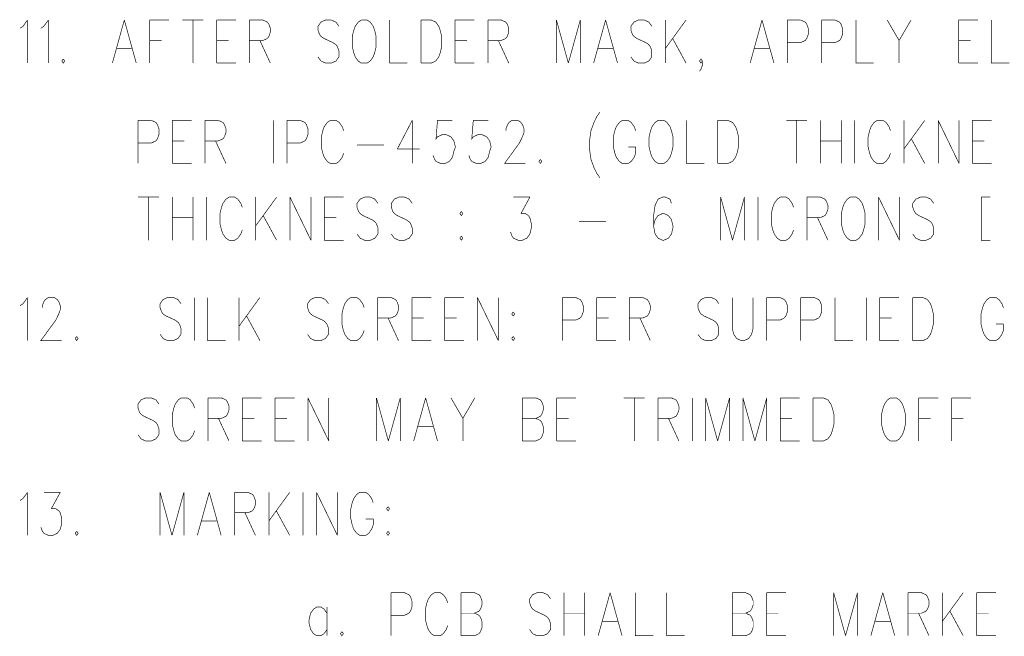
# Model space of a CAD drawing. Extents: x 0 to 34, y 0 to 22.
# Tile 14 of 30: x 18.8 to 20.3, y 8.4 to 9.3. Entities that reach past the tile are written whole.
import ezdxf

# ---------------------------------------------------------------- set-up
doc = ezdxf.new("R2010")
doc.units = 0
doc.header["$MEASUREMENT"] = 0
doc.layers.add('DD_PHO', color=7, linetype='CONTINUOUS')

msp = doc.modelspace()

# ---------------------------------------------------------------- linework, layer by layer
at = {"layer": 'DD_PHO', "const_width": 0.001}
for points in [[(18.8474, 9.3051), (18.852, 9.3082), (18.8588, 9.3176)], [(18.8588, 9.3176), (18.8588, 9.252)], [(18.8792, 9.3051), (18.8838, 9.3082), (18.8906, 9.3176)], [(18.8906, 9.3176), (18.8906, 9.252)], [(19.0065, 9.3176), (18.9883, 9.252)], [(19.0065, 9.3176), (19.0247, 9.252)], [(19.0451, 9.3176), (19.0451, 9.252)], [(19.0451, 9.3176), (19.0747, 9.3176)], [(19.0951, 9.3176), (19.127, 9.3176)], [(19.1111, 9.3176), (19.1111, 9.252)], [(19.1474, 9.3176), (19.1474, 9.252)], [(19.1474, 9.3176), (19.177, 9.3176)], [(19.1974, 9.3176), (19.1974, 9.252)], [(19.1974, 9.3176), (19.2179, 9.3176)], [(19.2179, 9.3176), (19.2247, 9.3145), (19.227, 9.3114)], [(19.227, 9.3114), (19.2292, 9.3051)], [(19.3133, 9.3176), (19.3065, 9.3145), (19.302, 9.3082), (19.302, 9.302), (19.3042, 9.2957), (19.3065, 9.2926)], [(19.3224, 9.3176), (19.3133, 9.3176)], [(19.3338, 9.3082), (19.3292, 9.3145), (19.3224, 9.3176)], [(19.3679, 9.3176), (19.3633, 9.3145), (19.3588, 9.3082), (19.3565, 9.302), (19.3542, 9.2926)], [(19.377, 9.3176), (19.3679, 9.3176)], [(19.3906, 9.2926), (19.3883, 9.302), (19.3861, 9.3082), (19.3815, 9.3145), (19.377, 9.3176)], [(19.4111, 9.3176), (19.4111, 9.252), (19.4383, 9.252)], [(19.4588, 9.3176), (19.4588, 9.252)], [(19.4588, 9.3176), (19.4747, 9.3176)], [(19.4747, 9.3176), (19.4815, 9.3145), (19.4861, 9.3082), (19.4883, 9.302), (19.4906, 9.2926)], [(19.5111, 9.3176), (19.5111, 9.252)], [(19.5111, 9.3176), (19.5406, 9.3176)], [(19.5611, 9.3176), (19.5611, 9.252)], [(19.5611, 9.3176), (19.5815, 9.3176)], [(19.5815, 9.3176), (19.5883, 9.3145), (19.5906, 9.3114)], [(19.5906, 9.3114), (19.5929, 9.3051)], [(19.6656, 9.3176), (19.6656, 9.252)], [(19.6656, 9.3176), (19.6838, 9.252)], [(19.702, 9.3176), (19.6838, 9.252)], [(19.702, 9.3176), (19.702, 9.252)], [(19.7406, 9.3176), (19.7224, 9.252)], [(19.7406, 9.3176), (19.7588, 9.252)], [(19.7906, 9.3176), (19.7838, 9.3145), (19.7792, 9.3082), (19.7792, 9.302), (19.7815, 9.2957), (19.7838, 9.2926)], [(19.7997, 9.3176), (19.7906, 9.3176)], [(19.8111, 9.3082), (19.8065, 9.3145), (19.7997, 9.3176)], [(19.8315, 9.3176), (19.8315, 9.252)], [(19.8633, 9.3176), (19.8315, 9.2739)], [(19.9792, 9.3176), (19.9611, 9.252)], [(19.9792, 9.3176), (19.9974, 9.252)], [(20.0179, 9.3176), (20.0179, 9.252)], [(20.0179, 9.3176), (20.0383, 9.3176)], [(20.0383, 9.3176), (20.0451, 9.3145), (20.0474, 9.3114)], [(20.0474, 9.3114), (20.0497, 9.3051)], [(20.0701, 9.3176), (20.0701, 9.252)], [(20.0701, 9.3176), (20.0906, 9.3176)], [(20.0906, 9.3176), (20.0974, 9.3145), (20.0997, 9.3114)], [(20.0997, 9.3114), (20.102, 9.3051)], [(20.1224, 9.3176), (20.1224, 9.252), (20.1497, 9.252)], [(20.1701, 9.3176), (20.1883, 9.2864)], [(20.2065, 9.3176), (20.1883, 9.2864)], [(20.2792, 9.3176), (20.2792, 9.252)], [(20.2792, 9.3176), (20.3088, 9.3176)], [(20.3292, 9.3176), (20.3292, 9.252), (20.3565, 9.252)], [(19.2292, 9.2989), (19.227, 9.2926)], [(19.2292, 9.3051), (19.2292, 9.2989)], [(19.5929, 9.2989), (19.5906, 9.2926)], [(19.5929, 9.3051), (19.5929, 9.2989)], [(20.0497, 9.3051), (20.0497, 9.2957), (20.0474, 9.2895), (20.0451, 9.2864)], [(20.102, 9.3051), (20.102, 9.2957), (20.0997, 9.2895), (20.0974, 9.2864)], [(19.0451, 9.2864), (19.0633, 9.2864)], [(19.1474, 9.2864), (19.1656, 9.2864)], [(19.2179, 9.2864), (19.1974, 9.2864)], [(19.2133, 9.2864), (19.2292, 9.252)], [(19.227, 9.2926), (19.2247, 9.2895), (19.2179, 9.2864)], [(19.3065, 9.2926), (19.3111, 9.2895), (19.3247, 9.2832), (19.3292, 9.2801)], [(19.3542, 9.2926), (19.3542, 9.277), (19.3565, 9.2676)], [(19.3883, 9.2676), (19.3906, 9.277), (19.3906, 9.2926)], [(19.4906, 9.2926), (19.4906, 9.277), (19.4883, 9.2676)], [(19.5111, 9.2864), (19.5292, 9.2864)], [(19.5815, 9.2864), (19.5611, 9.2864)], [(19.577, 9.2864), (19.5929, 9.252)], [(19.5906, 9.2926), (19.5883, 9.2895), (19.5815, 9.2864)], [(19.7838, 9.2926), (19.7883, 9.2895), (19.802, 9.2832), (19.8065, 9.2801)], [(19.8429, 9.2895), (19.8633, 9.252)], [(20.0451, 9.2864), (20.0383, 9.2832), (20.0179, 9.2832)], [(20.0974, 9.2864), (20.0906, 9.2832), (20.0701, 9.2832)], [(20.1883, 9.2864), (20.1883, 9.252)], [(20.2792, 9.2864), (20.2974, 9.2864)], [(18.9951, 9.2739), (19.0179, 9.2739)], [(19.3292, 9.2801), (19.3315, 9.277), (19.3338, 9.2707), (19.3338, 9.2614)], [(19.3565, 9.2676), (19.3588, 9.2614)], [(19.3861, 9.2614), (19.3883, 9.2676)], [(19.4883, 9.2676), (19.4861, 9.2614)], [(19.7292, 9.2739), (19.752, 9.2739)], [(19.8065, 9.2801), (19.8088, 9.277), (19.8111, 9.2707), (19.8111, 9.2614)], [(19.9679, 9.2739), (19.9906, 9.2739)], [(18.9133, 9.2582), (18.9111, 9.2551)], [(18.9111, 9.2551), (18.9133, 9.252), (18.9156, 9.2551)], [(18.9156, 9.2551), (18.9133, 9.2582)], [(19.1474, 9.252), (19.177, 9.252)], [(19.3065, 9.2551), (19.302, 9.2614)], [(19.3292, 9.2551), (19.3224, 9.252), (19.3133, 9.252), (19.3065, 9.2551)], [(19.3338, 9.2614), (19.3292, 9.2551)], [(19.3588, 9.2614), (19.3633, 9.2551)], [(19.3633, 9.2551), (19.3679, 9.252), (19.377, 9.252), (19.3815, 9.2551)], [(19.3815, 9.2551), (19.3861, 9.2614)], [(19.4815, 9.2551), (19.4747, 9.252), (19.4588, 9.252)], [(19.4861, 9.2614), (19.4815, 9.2551)], [(19.5111, 9.252), (19.5406, 9.252)], [(19.7838, 9.2551), (19.7792, 9.2614)], [(19.8065, 9.2551), (19.7997, 9.252), (19.7906, 9.252), (19.7838, 9.2551)], [(19.8111, 9.2614), (19.8065, 9.2551)], [(19.8838, 9.2551), (19.8861, 9.2582), (19.8883, 9.2551)], [(19.8883, 9.2551), (19.8861, 9.252), (19.8838, 9.2551)], [(19.8883, 9.2551), (19.8883, 9.2489)], [(20.2792, 9.252), (20.3088, 9.252)], [(19.8861, 9.2426), (19.8838, 9.2395)], [(19.8883, 9.2489), (19.8861, 9.2426)], [(19.732, 9.1771), (19.7274, 9.1709)], [(19.0274, 9.1646), (19.0274, 9.099)], [(19.0274, 9.1646), (19.0479, 9.1646)], [(19.0479, 9.1646), (19.0547, 9.1615), (19.057, 9.1584)], [(19.0797, 9.1646), (19.0797, 9.099)], [(19.0797, 9.1646), (19.1092, 9.1646)], [(19.1297, 9.1646), (19.1297, 9.099)], [(19.1297, 9.1646), (19.1501, 9.1646)], [(19.1501, 9.1646), (19.157, 9.1615), (19.1592, 9.1584)], [(19.2342, 9.1646), (19.2342, 9.099)], [(19.2547, 9.1646), (19.2547, 9.099)], [(19.2547, 9.1646), (19.2751, 9.1646)], [(19.2751, 9.1646), (19.282, 9.1615), (19.2842, 9.1584)], [(19.3206, 9.1646), (19.3161, 9.1615), (19.3115, 9.1552), (19.3092, 9.149), (19.307, 9.1396)], [(19.3297, 9.1646), (19.3206, 9.1646)], [(19.3411, 9.149), (19.3388, 9.1552), (19.3342, 9.1615), (19.3297, 9.1646)], [(19.4456, 9.1646), (19.4229, 9.1209)], [(19.4456, 9.1646), (19.4456, 9.099)], [(19.4842, 9.1646), (19.482, 9.1365), (19.4842, 9.1396)], [(19.507, 9.1646), (19.4842, 9.1646)], [(19.5388, 9.1646), (19.5365, 9.1365), (19.5388, 9.1396)], [(19.5615, 9.1646), (19.5388, 9.1646)], [(19.5911, 9.1584), (19.5933, 9.1615), (19.5979, 9.1646)], [(19.5979, 9.1646), (19.607, 9.1646)], [(19.607, 9.1646), (19.6115, 9.1615), (19.6138, 9.1584)], [(19.7274, 9.1709), (19.7229, 9.1615), (19.7183, 9.149), (19.7161, 9.1334)], [(19.7661, 9.1646), (19.7615, 9.1615), (19.757, 9.1552), (19.7547, 9.149), (19.7524, 9.1396)], [(19.7751, 9.1646), (19.7661, 9.1646)], [(19.7865, 9.149), (19.7842, 9.1552), (19.7797, 9.1615), (19.7751, 9.1646)], [(19.8206, 9.1646), (19.8161, 9.1615), (19.8115, 9.1552), (19.8092, 9.149), (19.807, 9.1396)], [(19.8297, 9.1646), (19.8206, 9.1646)], [(19.8433, 9.1396), (19.8411, 9.149), (19.8388, 9.1552), (19.8342, 9.1615), (19.8297, 9.1646)], [(19.8638, 9.1646), (19.8638, 9.099), (19.8911, 9.099)], [(19.9115, 9.1646), (19.9115, 9.099)], [(19.9115, 9.1646), (19.9274, 9.1646)], [(19.9274, 9.1646), (19.9342, 9.1615), (19.9388, 9.1552), (19.9411, 9.149), (19.9433, 9.1396)], [(20.0161, 9.1646), (20.0479, 9.1646)], [(20.032, 9.1646), (20.032, 9.099)], [(20.0683, 9.1646), (20.0683, 9.099)], [(20.1001, 9.1646), (20.1001, 9.099)], [(20.1206, 9.1646), (20.1206, 9.099)], [(20.1547, 9.1646), (20.1501, 9.1615), (20.1456, 9.1552), (20.1433, 9.149), (20.1411, 9.1396)], [(20.1638, 9.1646), (20.1547, 9.1646)], [(20.1751, 9.149), (20.1729, 9.1552), (20.1683, 9.1615), (20.1638, 9.1646)], [(20.1956, 9.1646), (20.1956, 9.099)], [(20.2274, 9.1646), (20.1956, 9.1209)], [(20.2479, 9.1646), (20.2479, 9.099)], [(20.2479, 9.1646), (20.2797, 9.099)], [(20.2797, 9.1646), (20.2797, 9.099)], [(20.3001, 9.1646), (20.3001, 9.099)], [(20.3001, 9.1646), (20.3297, 9.1646)], [(19.0592, 9.1521), (19.0592, 9.1427), (19.057, 9.1365), (19.0547, 9.1334)], [(19.057, 9.1584), (19.0592, 9.1521)], [(19.1592, 9.1584), (19.1615, 9.1521)], [(19.1615, 9.1459), (19.1592, 9.1396)], [(19.1615, 9.1521), (19.1615, 9.1459)], [(19.2865, 9.1521), (19.2865, 9.1427), (19.2842, 9.1365), (19.282, 9.1334)], [(19.2842, 9.1584), (19.2865, 9.1521)], [(19.5888, 9.1521), (19.5911, 9.1584)], [(19.5888, 9.149), (19.5888, 9.1521)], [(19.6138, 9.1584), (19.6161, 9.1521)], [(19.6161, 9.1459), (19.6138, 9.1396)], [(19.6161, 9.1521), (19.6161, 9.1459)], [(19.0547, 9.1334), (19.0479, 9.1302), (19.0274, 9.1302)], [(19.0797, 9.1334), (19.0979, 9.1334)], [(19.1501, 9.1334), (19.1297, 9.1334)], [(19.1456, 9.1334), (19.1615, 9.099)], [(19.1592, 9.1396), (19.157, 9.1365), (19.1501, 9.1334)], [(19.282, 9.1334), (19.2751, 9.1302), (19.2547, 9.1302)], [(19.307, 9.1396), (19.307, 9.124), (19.3092, 9.1146)], [(19.4842, 9.1396), (19.4911, 9.1427), (19.4979, 9.1427), (19.5047, 9.1396)], [(19.5047, 9.1396), (19.5092, 9.1334)], [(19.5092, 9.1334), (19.5115, 9.124), (19.5092, 9.1177), (19.507, 9.1084)], [(19.5388, 9.1396), (19.5456, 9.1427), (19.5524, 9.1427), (19.5592, 9.1396)], [(19.5592, 9.1396), (19.5638, 9.1334)], [(19.5638, 9.1334), (19.5661, 9.124), (19.5638, 9.1177), (19.5615, 9.1084)], [(19.6138, 9.1396), (19.6092, 9.1302), (19.5865, 9.099), (19.6183, 9.099)], [(19.7161, 9.1334), (19.7161, 9.1209)], [(19.7524, 9.1396), (19.7524, 9.124), (19.7547, 9.1146)], [(19.807, 9.1396), (19.807, 9.124), (19.8092, 9.1146)], [(19.8411, 9.1146), (19.8433, 9.124), (19.8433, 9.1396)], [(19.9433, 9.1396), (19.9433, 9.124), (19.9411, 9.1146)], [(20.0683, 9.1334), (20.1001, 9.1334)], [(20.1411, 9.1396), (20.1411, 9.124), (20.1433, 9.1146)], [(20.207, 9.1365), (20.2274, 9.099)], [(20.3001, 9.1334), (20.3183, 9.1334)], [(19.3615, 9.1271), (19.4024, 9.1271)], [(19.4229, 9.1209), (19.457, 9.1209)], [(19.7161, 9.1209), (19.7183, 9.1052), (19.7229, 9.0927), (19.7274, 9.0834)], [(19.7751, 9.124), (19.7865, 9.124)], [(19.7865, 9.1146), (19.7865, 9.124)], [(19.3092, 9.1146), (19.3115, 9.1084)], [(19.3115, 9.1084), (19.3161, 9.1021)], [(19.3161, 9.1021), (19.3206, 9.099), (19.3297, 9.099), (19.3342, 9.1021)], [(19.3342, 9.1021), (19.3388, 9.1084)], [(19.3388, 9.1084), (19.3411, 9.1146)], [(19.482, 9.1021), (19.4797, 9.1052), (19.4774, 9.1115)], [(19.5024, 9.1021), (19.4956, 9.099), (19.4888, 9.099), (19.482, 9.1021)], [(19.507, 9.1084), (19.5024, 9.1021)], [(19.5365, 9.1021), (19.5342, 9.1052), (19.532, 9.1115)], [(19.557, 9.1021), (19.5501, 9.099), (19.5433, 9.099), (19.5365, 9.1021)], [(19.5615, 9.1084), (19.557, 9.1021)], [(19.6411, 9.1052), (19.6388, 9.1021)], [(19.6388, 9.1021), (19.6411, 9.099), (19.6433, 9.1021)], [(19.6433, 9.1021), (19.6411, 9.1052)], [(19.7547, 9.1146), (19.757, 9.1084)], [(19.757, 9.1084), (19.7615, 9.1021)], [(19.7615, 9.1021), (19.7661, 9.099), (19.7751, 9.099), (19.7797, 9.1021)], [(19.7797, 9.1021), (19.7842, 9.1084)], [(19.7842, 9.1084), (19.7865, 9.1146)], [(19.8092, 9.1146), (19.8115, 9.1084)], [(19.8115, 9.1084), (19.8161, 9.1021)], [(19.8161, 9.1021), (19.8206, 9.099), (19.8297, 9.099), (19.8342, 9.1021)], [(19.8342, 9.1021), (19.8388, 9.1084)], [(19.8388, 9.1084), (19.8411, 9.1146)], [(19.9342, 9.1021), (19.9274, 9.099), (19.9115, 9.099)], [(19.9388, 9.1084), (19.9342, 9.1021)], [(19.9411, 9.1146), (19.9388, 9.1084)], [(20.1433, 9.1146), (20.1456, 9.1084)], [(20.1456, 9.1084), (20.1501, 9.1021)], [(20.1501, 9.1021), (20.1547, 9.099), (20.1638, 9.099), (20.1683, 9.1021)], [(20.1683, 9.1021), (20.1729, 9.1084)], [(20.1729, 9.1084), (20.1751, 9.1146)], [(19.0797, 9.099), (19.1092, 9.099)], [(20.3001, 9.099), (20.3297, 9.099)], [(19.7274, 9.0834), (19.732, 9.0771)], [(19.0274, 9.0476), (19.0592, 9.0476)], [(19.0433, 9.0476), (19.0433, 8.982)], [(19.0797, 9.0476), (19.0797, 8.982)], [(19.1115, 9.0476), (19.1115, 8.982)], [(19.132, 9.0476), (19.132, 8.982)], [(19.1661, 9.0476), (19.1615, 9.0445), (19.157, 9.0382), (19.1547, 9.032), (19.1524, 9.0226)], [(19.1751, 9.0476), (19.1661, 9.0476)], [(19.1865, 9.032), (19.1842, 9.0382), (19.1797, 9.0445), (19.1751, 9.0476)], [(19.207, 9.0476), (19.207, 8.982)], [(19.2388, 9.0476), (19.207, 9.0039)], [(19.2592, 9.0476), (19.2592, 8.982)], [(19.2592, 9.0476), (19.2911, 8.982)], [(19.2911, 9.0476), (19.2911, 8.982)], [(19.3115, 9.0476), (19.3115, 8.982)], [(19.3115, 9.0476), (19.3411, 9.0476)], [(19.3729, 9.0476), (19.3661, 9.0445), (19.3615, 9.0382), (19.3615, 9.032), (19.3638, 9.0257), (19.3661, 9.0226)], [(19.382, 9.0476), (19.3729, 9.0476)], [(19.3933, 9.0382), (19.3888, 9.0445), (19.382, 9.0476)], [(19.4251, 9.0476), (19.4183, 9.0445), (19.4138, 9.0382), (19.4138, 9.032), (19.4161, 9.0257), (19.4183, 9.0226)], [(19.4342, 9.0476), (19.4251, 9.0476)], [(19.4456, 9.0382), (19.4411, 9.0445), (19.4342, 9.0476)], [(19.6001, 9.0476), (19.6251, 9.0476)], [(19.6251, 9.0476), (19.6115, 9.0226)], [(19.8274, 9.0476), (19.8206, 9.0445), (19.8161, 9.0351)], [(19.832, 9.0476), (19.8274, 9.0476)], [(19.8411, 9.0382), (19.8388, 9.0445), (19.832, 9.0476)], [(19.9161, 9.0476), (19.9161, 8.982)], [(19.9161, 9.0476), (19.9342, 8.982)], [(19.9524, 9.0476), (19.9342, 8.982)], [(19.9524, 9.0476), (19.9524, 8.982)], [(19.9729, 9.0476), (19.9729, 8.982)], [(20.007, 9.0476), (20.0024, 9.0445), (19.9979, 9.0382), (19.9956, 9.032), (19.9933, 9.0226)], [(20.0161, 9.0476), (20.007, 9.0476)], [(20.0274, 9.032), (20.0251, 9.0382), (20.0206, 9.0445), (20.0161, 9.0476)], [(20.0479, 9.0476), (20.0479, 8.982)], [(20.0479, 9.0476), (20.0683, 9.0476)], [(20.0683, 9.0476), (20.0751, 9.0445), (20.0774, 9.0414)], [(20.0774, 9.0414), (20.0797, 9.0351)], [(20.1138, 9.0476), (20.1092, 9.0445), (20.1047, 9.0382), (20.1024, 9.032), (20.1001, 9.0226)], [(20.1229, 9.0476), (20.1138, 9.0476)], [(20.1365, 9.0226), (20.1342, 9.032), (20.132, 9.0382), (20.1274, 9.0445), (20.1229, 9.0476)], [(20.157, 9.0476), (20.157, 8.982)], [(20.157, 9.0476), (20.1888, 8.982)], [(20.1888, 9.0476), (20.1888, 8.982)], [(20.2206, 9.0476), (20.2138, 9.0445), (20.2092, 9.0382), (20.2092, 9.032), (20.2115, 9.0257), (20.2138, 9.0226)], [(20.2297, 9.0476), (20.2206, 9.0476)], [(20.2411, 9.0382), (20.2365, 9.0445), (20.2297, 9.0476)], [(20.3274, 9.0476), (20.3138, 9.0476)], [(20.3138, 9.0476), (20.3138, 8.982), (20.3274, 8.982)], [(19.5206, 9.0257), (19.5183, 9.0226)], [(19.5229, 9.0226), (19.5206, 9.0257)], [(19.8161, 9.0351), (19.8138, 9.0195), (19.8138, 9.0039)], [(20.0797, 9.0289), (20.0774, 9.0226)], [(20.0797, 9.0351), (20.0797, 9.0289)], [(19.0797, 9.0164), (19.1115, 9.0164)], [(19.1524, 9.0226), (19.1524, 9.007), (19.1547, 8.9976)], [(19.2183, 9.0195), (19.2388, 8.982)], [(19.3115, 9.0164), (19.3297, 9.0164)], [(19.3661, 9.0226), (19.3706, 9.0195), (19.3842, 9.0132), (19.3888, 9.0101)], [(19.4183, 9.0226), (19.4229, 9.0195), (19.4365, 9.0132), (19.4411, 9.0101)], [(19.5183, 9.0226), (19.5206, 9.0195), (19.5229, 9.0226)], [(19.6115, 9.0226), (19.6183, 9.0226)], [(19.6183, 9.0226), (19.6229, 9.0195), (19.6251, 9.0164)], [(19.6251, 9.0164), (19.6274, 9.007), (19.6274, 9.0007), (19.6251, 8.9914)], [(19.8274, 9.0226), (19.8206, 9.0195), (19.8161, 9.0132), (19.8138, 9.0039)], [(19.8297, 9.0226), (19.8274, 9.0226)], [(19.8433, 9.0039), (19.8411, 9.0132), (19.8365, 9.0195), (19.8297, 9.0226)], [(19.9933, 9.0226), (19.9933, 9.007), (19.9956, 8.9976)], [(20.0683, 9.0164), (20.0479, 9.0164)], [(20.0638, 9.0164), (20.0797, 8.982)], [(20.0774, 9.0226), (20.0751, 9.0195), (20.0683, 9.0164)], [(20.1001, 9.0226), (20.1001, 9.007), (20.1024, 8.9976)], [(20.1342, 8.9976), (20.1365, 9.007), (20.1365, 9.0226)], [(20.2138, 9.0226), (20.2183, 9.0195), (20.232, 9.0132), (20.2365, 9.0101)], [(19.1547, 8.9976), (19.157, 8.9914)], [(19.1842, 8.9914), (19.1865, 8.9976)], [(19.3888, 9.0101), (19.3911, 9.007), (19.3933, 9.0007), (19.3933, 8.9914)], [(19.4411, 9.0101), (19.4433, 9.007), (19.4456, 9.0007), (19.4456, 8.9914)], [(19.7001, 9.0101), (19.7411, 9.0101)], [(19.8138, 9.0039), (19.8161, 8.9914)], [(19.8411, 8.9914), (19.8433, 9.0007), (19.8433, 9.0039)], [(19.9956, 8.9976), (19.9979, 8.9914)], [(20.0251, 8.9914), (20.0274, 8.9976)], [(20.1024, 8.9976), (20.1047, 8.9914)], [(20.132, 8.9914), (20.1342, 8.9976)], [(20.2365, 9.0101), (20.2388, 9.007), (20.2411, 9.0007), (20.2411, 8.9914)], [(19.157, 8.9914), (19.1615, 8.9851)], [(19.1615, 8.9851), (19.1661, 8.982), (19.1751, 8.982), (19.1797, 8.9851)], [(19.1797, 8.9851), (19.1842, 8.9914)], [(19.3115, 8.982), (19.3411, 8.982)], [(19.3661, 8.9851), (19.3615, 8.9914)], [(19.3888, 8.9851), (19.382, 8.982), (19.3729, 8.982), (19.3661, 8.9851)], [(19.3933, 8.9914), (19.3888, 8.9851)], [(19.4183, 8.9851), (19.4138, 8.9914)], [(19.4411, 8.9851), (19.4342, 8.982), (19.4251, 8.982), (19.4183, 8.9851)], [(19.4456, 8.9914), (19.4411, 8.9851)], [(19.5206, 8.9882), (19.5183, 8.9851)], [(19.5183, 8.9851), (19.5206, 8.982), (19.5229, 8.9851)], [(19.5229, 8.9851), (19.5206, 8.9882)], [(19.6001, 8.9851), (19.5979, 8.9882), (19.5956, 8.9945)], [(19.6206, 8.9851), (19.6138, 8.982), (19.607, 8.982), (19.6001, 8.9851)], [(19.6251, 8.9914), (19.6206, 8.9851)], [(19.8161, 8.9914), (19.8206, 8.9851)], [(19.8206, 8.9851), (19.8274, 8.982), (19.8297, 8.982), (19.8365, 8.9851)], [(19.8365, 8.9851), (19.8411, 8.9914)], [(19.9979, 8.9914), (20.0024, 8.9851)], [(20.0024, 8.9851), (20.007, 8.982), (20.0161, 8.982), (20.0206, 8.9851)], [(20.0206, 8.9851), (20.0251, 8.9914)], [(20.1047, 8.9914), (20.1092, 8.9851)], [(20.1092, 8.9851), (20.1138, 8.982), (20.1229, 8.982), (20.1274, 8.9851)], [(20.1274, 8.9851), (20.132, 8.9914)], [(20.2138, 8.9851), (20.2092, 8.9914)], [(20.2365, 8.9851), (20.2297, 8.982), (20.2206, 8.982), (20.2138, 8.9851)], [(20.2411, 8.9914), (20.2365, 8.9851)], [(18.8474, 8.8821), (18.852, 8.8852), (18.8588, 8.8946)], [(18.8588, 8.8946), (18.8588, 8.829)], [(18.8838, 8.8884), (18.8861, 8.8915), (18.8906, 8.8946)], [(18.8906, 8.8946), (18.8997, 8.8946)], [(18.8997, 8.8946), (18.9042, 8.8915), (18.9065, 8.8884)], [(19.0724, 8.8946), (19.0656, 8.8915), (19.0611, 8.8852), (19.0611, 8.879), (19.0633, 8.8727), (19.0656, 8.8696)], [(19.0815, 8.8946), (19.0724, 8.8946)], [(19.0929, 8.8852), (19.0883, 8.8915), (19.0815, 8.8946)], [(19.1133, 8.8946), (19.1133, 8.829)], [(19.1338, 8.8946), (19.1338, 8.829), (19.1611, 8.829)], [(19.1815, 8.8946), (19.1815, 8.829)], [(19.2133, 8.8946), (19.1815, 8.8509)], [(19.2974, 8.8946), (19.2906, 8.8915), (19.2861, 8.8852), (19.2861, 8.879), (19.2883, 8.8727), (19.2906, 8.8696)], [(19.3065, 8.8946), (19.2974, 8.8946)], [(19.3179, 8.8852), (19.3133, 8.8915), (19.3065, 8.8946)], [(19.352, 8.8946), (19.3474, 8.8915), (19.3429, 8.8852), (19.3406, 8.879), (19.3383, 8.8696)], [(19.3611, 8.8946), (19.352, 8.8946)], [(19.3724, 8.879), (19.3701, 8.8852), (19.3656, 8.8915), (19.3611, 8.8946)], [(19.3929, 8.8946), (19.3929, 8.829)], [(19.3929, 8.8946), (19.4133, 8.8946)], [(19.4133, 8.8946), (19.4201, 8.8915), (19.4224, 8.8884)], [(19.4451, 8.8946), (19.4451, 8.829)], [(19.4451, 8.8946), (19.4747, 8.8946)], [(19.4951, 8.8946), (19.4951, 8.829)], [(19.4951, 8.8946), (19.5247, 8.8946)], [(19.5451, 8.8946), (19.5451, 8.829)], [(19.5451, 8.8946), (19.577, 8.829)], [(19.577, 8.8946), (19.577, 8.829)], [(19.6747, 8.8946), (19.6747, 8.829)], [(19.6747, 8.8946), (19.6951, 8.8946)], [(19.6951, 8.8946), (19.702, 8.8915), (19.7042, 8.8884)], [(19.727, 8.8946), (19.727, 8.829)], [(19.727, 8.8946), (19.7565, 8.8946)], [(19.777, 8.8946), (19.777, 8.829)], [(19.777, 8.8946), (19.7974, 8.8946)], [(19.7974, 8.8946), (19.8042, 8.8915), (19.8065, 8.8884)], [(19.8929, 8.8946), (19.8861, 8.8915), (19.8815, 8.8852), (19.8815, 8.879), (19.8838, 8.8727), (19.8861, 8.8696)], [(19.902, 8.8946), (19.8929, 8.8946)], [(19.9133, 8.8852), (19.9088, 8.8915), (19.902, 8.8946)], [(19.9338, 8.8946), (19.9338, 8.8477), (19.9361, 8.8384)], [(19.9633, 8.8384), (19.9656, 8.8477), (19.9656, 8.8946)], [(19.9861, 8.8946), (19.9861, 8.829)], [(19.9861, 8.8946), (20.0065, 8.8946)], [(20.0065, 8.8946), (20.0133, 8.8915), (20.0156, 8.8884)], [(20.0383, 8.8946), (20.0383, 8.829)], [(20.0383, 8.8946), (20.0588, 8.8946)], [(20.0588, 8.8946), (20.0656, 8.8915), (20.0679, 8.8884)], [(20.0906, 8.8946), (20.0906, 8.829), (20.1179, 8.829)], [(20.1383, 8.8946), (20.1383, 8.829)], [(20.1588, 8.8946), (20.1588, 8.829)], [(20.1588, 8.8946), (20.1883, 8.8946)], [(20.2088, 8.8946), (20.2088, 8.829)], [(20.2088, 8.8946), (20.2247, 8.8946)], [(20.2247, 8.8946), (20.2315, 8.8915), (20.2361, 8.8852), (20.2383, 8.879), (20.2406, 8.8696)], [(20.327, 8.8946), (20.3224, 8.8915), (20.3179, 8.8852), (20.3156, 8.879), (20.3133, 8.8696)], [(20.3361, 8.8946), (20.327, 8.8946)], [(20.3474, 8.879), (20.3451, 8.8852), (20.3406, 8.8915), (20.3361, 8.8946)], [(18.8815, 8.8821), (18.8838, 8.8884)], [(18.8815, 8.879), (18.8815, 8.8821)], [(18.9065, 8.8884), (18.9088, 8.8821)], [(18.9088, 8.8759), (18.9065, 8.8696)], [(18.9088, 8.8821), (18.9088, 8.8759)], [(19.4224, 8.8884), (19.4247, 8.8821)], [(19.4247, 8.8759), (19.4224, 8.8696)], [(19.4247, 8.8821), (19.4247, 8.8759)], [(19.7065, 8.8821), (19.7065, 8.8727), (19.7042, 8.8665), (19.702, 8.8634)], [(19.7042, 8.8884), (19.7065, 8.8821)], [(19.8065, 8.8884), (19.8088, 8.8821)], [(19.8088, 8.8759), (19.8065, 8.8696)], [(19.8088, 8.8821), (19.8088, 8.8759)], [(20.0179, 8.8821), (20.0179, 8.8727), (20.0156, 8.8665), (20.0133, 8.8634)], [(20.0156, 8.8884), (20.0179, 8.8821)], [(20.0701, 8.8821), (20.0701, 8.8727), (20.0679, 8.8665), (20.0656, 8.8634)], [(20.0679, 8.8884), (20.0701, 8.8821)], [(18.9065, 8.8696), (18.902, 8.8602), (18.8792, 8.829), (18.9111, 8.829)], [(19.0656, 8.8696), (19.0701, 8.8665), (19.0838, 8.8602), (19.0883, 8.8571)], [(19.1929, 8.8665), (19.2133, 8.829)], [(19.2906, 8.8696), (19.2951, 8.8665), (19.3088, 8.8602), (19.3133, 8.8571)], [(19.3383, 8.8696), (19.3383, 8.854), (19.3406, 8.8446)], [(19.4133, 8.8634), (19.3929, 8.8634)], [(19.4088, 8.8634), (19.4247, 8.829)], [(19.4224, 8.8696), (19.4201, 8.8665), (19.4133, 8.8634)], [(19.4451, 8.8634), (19.4633, 8.8634)], [(19.4951, 8.8634), (19.5133, 8.8634)], [(19.5997, 8.8727), (19.5974, 8.8696)], [(19.5974, 8.8696), (19.5997, 8.8665), (19.602, 8.8696)], [(19.602, 8.8696), (19.5997, 8.8727)], [(19.702, 8.8634), (19.6951, 8.8602), (19.6747, 8.8602)], [(19.727, 8.8634), (19.7451, 8.8634)], [(19.7974, 8.8634), (19.777, 8.8634)], [(19.7929, 8.8634), (19.8088, 8.829)], [(19.8065, 8.8696), (19.8042, 8.8665), (19.7974, 8.8634)], [(19.8861, 8.8696), (19.8906, 8.8665), (19.9042, 8.8602), (19.9088, 8.8571)], [(20.0133, 8.8634), (20.0065, 8.8602), (19.9861, 8.8602)], [(20.0656, 8.8634), (20.0588, 8.8602), (20.0383, 8.8602)], [(20.1588, 8.8634), (20.177, 8.8634)], [(20.2406, 8.8696), (20.2406, 8.854), (20.2383, 8.8446)], [(20.3133, 8.8696), (20.3133, 8.854), (20.3156, 8.8446)], [(19.0883, 8.8571), (19.0906, 8.854), (19.0929, 8.8477), (19.0929, 8.8384)], [(19.3133, 8.8571), (19.3156, 8.854), (19.3179, 8.8477), (19.3179, 8.8384)], [(19.9088, 8.8571), (19.9111, 8.854), (19.9133, 8.8477), (19.9133, 8.8384)], [(20.3361, 8.854), (20.3474, 8.854)], [(20.3474, 8.8446), (20.3474, 8.854)], [(18.9338, 8.8352), (18.9315, 8.8321)], [(18.9315, 8.8321), (18.9338, 8.829), (18.9361, 8.8321)], [(18.9361, 8.8321), (18.9338, 8.8352)], [(19.0656, 8.8321), (19.0611, 8.8384)], [(19.0883, 8.8321), (19.0815, 8.829), (19.0724, 8.829), (19.0656, 8.8321)], [(19.0929, 8.8384), (19.0883, 8.8321)], [(19.2906, 8.8321), (19.2861, 8.8384)], [(19.3133, 8.8321), (19.3065, 8.829), (19.2974, 8.829), (19.2906, 8.8321)], [(19.3179, 8.8384), (19.3133, 8.8321)], [(19.3406, 8.8446), (19.3429, 8.8384)], [(19.3429, 8.8384), (19.3474, 8.8321)], [(19.3474, 8.8321), (19.352, 8.829), (19.3611, 8.829), (19.3656, 8.8321)], [(19.3656, 8.8321), (19.3701, 8.8384)], [(19.3701, 8.8384), (19.3724, 8.8446)], [(19.5997, 8.8352), (19.5974, 8.8321)], [(19.5974, 8.8321), (19.5997, 8.829), (19.602, 8.8321)], [(19.602, 8.8321), (19.5997, 8.8352)], [(19.8861, 8.8321), (19.8815, 8.8384)], [(19.9088, 8.8321), (19.902, 8.829), (19.8929, 8.829), (19.8861, 8.8321)], [(19.9133, 8.8384), (19.9088, 8.8321)], [(19.9361, 8.8384), (19.9406, 8.8321)], [(19.9406, 8.8321), (19.9474, 8.829), (19.952, 8.829), (19.9588, 8.8321)], [(19.9588, 8.8321), (19.9633, 8.8384)], [(20.2315, 8.8321), (20.2247, 8.829), (20.2088, 8.829)], [(20.2361, 8.8384), (20.2315, 8.8321)], [(20.2383, 8.8446), (20.2361, 8.8384)], [(20.3156, 8.8446), (20.3179, 8.8384)], [(20.3179, 8.8384), (20.3224, 8.8321)], [(20.3224, 8.8321), (20.327, 8.829), (20.3361, 8.829), (20.3406, 8.8321)], [(20.3406, 8.8321), (20.3451, 8.8384)], [(20.3451, 8.8384), (20.3474, 8.8446)], [(19.4451, 8.829), (19.4747, 8.829)], [(19.4951, 8.829), (19.5247, 8.829)], [(19.727, 8.829), (19.7565, 8.829)], [(20.1588, 8.829), (20.1883, 8.829)], [(19.0388, 8.7416), (19.032, 8.7385), (19.0274, 8.7322), (19.0274, 8.726), (19.0297, 8.7197), (19.032, 8.7166)], [(19.0479, 8.7416), (19.0388, 8.7416)], [(19.0592, 8.7322), (19.0547, 8.7385), (19.0479, 8.7416)], [(19.0933, 8.7416), (19.0888, 8.7385), (19.0842, 8.7322), (19.082, 8.726), (19.0797, 8.7166)], [(19.1024, 8.7416), (19.0933, 8.7416)], [(19.1138, 8.726), (19.1115, 8.7322), (19.107, 8.7385), (19.1024, 8.7416)], [(19.1342, 8.7416), (19.1342, 8.676)], [(19.1342, 8.7416), (19.1547, 8.7416)], [(19.1547, 8.7416), (19.1615, 8.7385), (19.1638, 8.7354)], [(19.1865, 8.7416), (19.1865, 8.676)], [(19.1865, 8.7416), (19.2161, 8.7416)], [(19.2365, 8.7416), (19.2365, 8.676)], [(19.2365, 8.7416), (19.2661, 8.7416)], [(19.2865, 8.7416), (19.2865, 8.676)], [(19.2865, 8.7416), (19.3183, 8.676)], [(19.3183, 8.7416), (19.3183, 8.676)], [(19.3911, 8.7416), (19.3911, 8.676)], [(19.3911, 8.7416), (19.4092, 8.676)], [(19.4274, 8.7416), (19.4092, 8.676)], [(19.4274, 8.7416), (19.4274, 8.676)], [(19.4661, 8.7416), (19.4479, 8.676)], [(19.4661, 8.7416), (19.4842, 8.676)], [(19.5047, 8.7416), (19.5229, 8.7104)], [(19.5411, 8.7416), (19.5229, 8.7104)], [(19.6138, 8.7416), (19.6138, 8.676)], [(19.6138, 8.7416), (19.6342, 8.7416)], [(19.6342, 8.7416), (19.6411, 8.7385), (19.6433, 8.7354)], [(19.6661, 8.7416), (19.6661, 8.676)], [(19.6661, 8.7416), (19.6956, 8.7416)], [(19.7683, 8.7416), (19.8001, 8.7416)], [(19.7842, 8.7416), (19.7842, 8.676)], [(19.8206, 8.7416), (19.8206, 8.676)], [(19.8206, 8.7416), (19.8411, 8.7416)], [(19.8411, 8.7416), (19.8479, 8.7385), (19.8501, 8.7354)], [(19.8729, 8.7416), (19.8729, 8.676)], [(19.8933, 8.7416), (19.8933, 8.676)], [(19.8933, 8.7416), (19.9115, 8.676)], [(19.9297, 8.7416), (19.9115, 8.676)], [(19.9297, 8.7416), (19.9297, 8.676)], [(19.9501, 8.7416), (19.9501, 8.676)], [(19.9501, 8.7416), (19.9683, 8.676)], [(19.9865, 8.7416), (19.9683, 8.676)], [(19.9865, 8.7416), (19.9865, 8.676)], [(20.007, 8.7416), (20.007, 8.676)], [(20.007, 8.7416), (20.0365, 8.7416)], [(20.057, 8.7416), (20.057, 8.676)], [(20.057, 8.7416), (20.0729, 8.7416)], [(20.0729, 8.7416), (20.0797, 8.7385), (20.0842, 8.7322), (20.0865, 8.726), (20.0888, 8.7166)], [(20.1751, 8.7416), (20.1706, 8.7385), (20.1661, 8.7322), (20.1638, 8.726), (20.1615, 8.7166)], [(20.1842, 8.7416), (20.1751, 8.7416)], [(20.1979, 8.7166), (20.1956, 8.726), (20.1933, 8.7322), (20.1888, 8.7385), (20.1842, 8.7416)], [(20.2183, 8.7416), (20.2183, 8.676)], [(20.2183, 8.7416), (20.2479, 8.7416)], [(20.2683, 8.7416), (20.2683, 8.676)], [(20.2683, 8.7416), (20.2979, 8.7416)], [(19.1638, 8.7354), (19.1661, 8.7291)], [(19.1661, 8.7291), (19.1661, 8.7229)], [(19.6433, 8.7354), (19.6456, 8.7291)], [(19.6456, 8.7291), (19.6456, 8.7229)], [(19.8501, 8.7354), (19.8524, 8.7291)], [(19.8524, 8.7291), (19.8524, 8.7229)], [(19.032, 8.7166), (19.0365, 8.7135), (19.0501, 8.7072), (19.0547, 8.7041)], [(19.0797, 8.7166), (19.0797, 8.701), (19.082, 8.6916)], [(19.1547, 8.7104), (19.1342, 8.7104)], [(19.1501, 8.7104), (19.1661, 8.676)], [(19.1638, 8.7166), (19.1615, 8.7135), (19.1547, 8.7104)], [(19.1661, 8.7229), (19.1638, 8.7166)], [(19.1865, 8.7104), (19.2047, 8.7104)], [(19.2365, 8.7104), (19.2547, 8.7104)], [(19.5229, 8.7104), (19.5229, 8.676)], [(19.6138, 8.7104), (19.6342, 8.7104)], [(19.6433, 8.7166), (19.6411, 8.7135), (19.6342, 8.7104)], [(19.6342, 8.7104), (19.6411, 8.7072), (19.6433, 8.7041)], [(19.6456, 8.7229), (19.6433, 8.7166)], [(19.6661, 8.7104), (19.6842, 8.7104)], [(19.8411, 8.7104), (19.8206, 8.7104)], [(19.8365, 8.7104), (19.8524, 8.676)], [(19.8501, 8.7166), (19.8479, 8.7135), (19.8411, 8.7104)], [(19.8524, 8.7229), (19.8501, 8.7166)], [(20.007, 8.7104), (20.0251, 8.7104)], [(20.0888, 8.7166), (20.0888, 8.701), (20.0865, 8.6916)], [(20.1615, 8.7166), (20.1615, 8.701), (20.1638, 8.6916)], [(20.1956, 8.6916), (20.1979, 8.701), (20.1979, 8.7166)], [(20.2183, 8.7104), (20.2365, 8.7104)], [(20.2683, 8.7104), (20.2865, 8.7104)], [(19.0547, 8.7041), (19.057, 8.701), (19.0592, 8.6947), (19.0592, 8.6854)], [(19.4547, 8.6979), (19.4774, 8.6979)], [(19.6456, 8.6979), (19.6456, 8.6885), (19.6433, 8.6822), (19.6411, 8.6791)], [(19.6433, 8.7041), (19.6456, 8.6979)], [(19.032, 8.6791), (19.0274, 8.6854)], [(19.0592, 8.6854), (19.0547, 8.6791)], [(19.082, 8.6916), (19.0842, 8.6854)], [(19.0842, 8.6854), (19.0888, 8.6791)], [(19.107, 8.6791), (19.1115, 8.6854)], [(19.1115, 8.6854), (19.1138, 8.6916)], [(20.0842, 8.6854), (20.0797, 8.6791)], [(20.0865, 8.6916), (20.0842, 8.6854)], [(20.1638, 8.6916), (20.1661, 8.6854)], [(20.1661, 8.6854), (20.1706, 8.6791)], [(20.1888, 8.6791), (20.1933, 8.6854)], [(20.1933, 8.6854), (20.1956, 8.6916)], [(19.0547, 8.6791), (19.0479, 8.676), (19.0388, 8.676), (19.032, 8.6791)], [(19.0888, 8.6791), (19.0933, 8.676), (19.1024, 8.676), (19.107, 8.6791)], [(19.1865, 8.676), (19.2161, 8.676)], [(19.2365, 8.676), (19.2661, 8.676)], [(19.6411, 8.6791), (19.6342, 8.676), (19.6138, 8.676)], [(19.6661, 8.676), (19.6956, 8.676)], [(20.007, 8.676), (20.0365, 8.676)], [(20.0797, 8.6791), (20.0729, 8.676), (20.057, 8.676)], [(20.1706, 8.6791), (20.1751, 8.676), (20.1842, 8.676), (20.1888, 8.6791)], [(18.8474, 8.5851), (18.852, 8.5882), (18.8588, 8.5976)], [(18.8588, 8.5976), (18.8588, 8.532)], [(18.8838, 8.5976), (18.9088, 8.5976)], [(18.9088, 8.5976), (18.8951, 8.5726)], [(19.0611, 8.5976), (19.0611, 8.532)], [(19.0611, 8.5976), (19.0792, 8.532)], [(19.0974, 8.5976), (19.0792, 8.532)], [(19.0974, 8.5976), (19.0974, 8.532)], [(19.1361, 8.5976), (19.1179, 8.532)], [(19.1361, 8.5976), (19.1542, 8.532)], [(19.1747, 8.5976), (19.1747, 8.532)], [(19.1747, 8.5976), (19.1951, 8.5976)], [(19.1951, 8.5976), (19.202, 8.5945), (19.2042, 8.5914)], [(19.2042, 8.5914), (19.2065, 8.5851)], [(19.227, 8.5976), (19.227, 8.532)], [(19.2588, 8.5976), (19.227, 8.5539)], [(19.2792, 8.5976), (19.2792, 8.532)], [(19.2997, 8.5976), (19.2997, 8.532)], [(19.2997, 8.5976), (19.3315, 8.532)], [(19.3315, 8.5976), (19.3315, 8.532)], [(19.3656, 8.5976), (19.3611, 8.5945), (19.3565, 8.5882), (19.3542, 8.582), (19.352, 8.5726)], [(19.3747, 8.5976), (19.3656, 8.5976)], [(19.3861, 8.582), (19.3838, 8.5882), (19.3792, 8.5945), (19.3747, 8.5976)], [(19.2065, 8.5789), (19.2042, 8.5726)], [(19.2065, 8.5851), (19.2065, 8.5789)], [(19.4088, 8.5757), (19.4065, 8.5726)], [(19.4111, 8.5726), (19.4088, 8.5757)], [(18.8951, 8.5726), (18.902, 8.5726)], [(18.902, 8.5726), (18.9065, 8.5695), (18.9088, 8.5664)], [(18.9088, 8.5664), (18.9111, 8.557), (18.9111, 8.5507), (18.9088, 8.5414)], [(19.1951, 8.5664), (19.1747, 8.5664)], [(19.1906, 8.5664), (19.2065, 8.532)], [(19.2042, 8.5726), (19.202, 8.5695), (19.1951, 8.5664)], [(19.2383, 8.5695), (19.2588, 8.532)], [(19.352, 8.5726), (19.352, 8.557), (19.3542, 8.5476)], [(19.4065, 8.5726), (19.4088, 8.5695), (19.4111, 8.5726)], [(19.1247, 8.5539), (19.1474, 8.5539)], [(19.3542, 8.5476), (19.3565, 8.5414)], [(19.3747, 8.557), (19.3861, 8.557)], [(19.3838, 8.5414), (19.3861, 8.5476)], [(19.3861, 8.5476), (19.3861, 8.557)], [(18.8838, 8.5351), (18.8815, 8.5382), (18.8792, 8.5445)], [(18.9042, 8.5351), (18.8974, 8.532), (18.8906, 8.532), (18.8838, 8.5351)], [(18.9088, 8.5414), (18.9042, 8.5351)], [(18.9338, 8.5382), (18.9315, 8.5351)], [(18.9315, 8.5351), (18.9338, 8.532), (18.9361, 8.5351)], [(18.9361, 8.5351), (18.9338, 8.5382)], [(19.3565, 8.5414), (19.3611, 8.5351)], [(19.3611, 8.5351), (19.3656, 8.532), (19.3747, 8.532), (19.3792, 8.5351)], [(19.3792, 8.5351), (19.3838, 8.5414)], [(19.4088, 8.5382), (19.4065, 8.5351)], [(19.4065, 8.5351), (19.4088, 8.532), (19.4111, 8.5351)], [(19.4111, 8.5351), (19.4088, 8.5382)], [(19.4134, 8.4446), (19.4134, 8.379)], [(19.4134, 8.4446), (19.4339, 8.4446)], [(19.4339, 8.4446), (19.4407, 8.4415), (19.443, 8.4384)], [(19.4793, 8.4446), (19.4748, 8.4415), (19.4702, 8.4352), (19.468, 8.429), (19.4657, 8.4196)], [(19.4884, 8.4446), (19.4793, 8.4446)], [(19.4998, 8.429), (19.4975, 8.4352), (19.493, 8.4415), (19.4884, 8.4446)], [(19.5202, 8.4446), (19.5202, 8.379)], [(19.5202, 8.4446), (19.5407, 8.4446)], [(19.5407, 8.4446), (19.5475, 8.4415), (19.5498, 8.4384)], [(19.6361, 8.4446), (19.6293, 8.4415), (19.6248, 8.4352), (19.6248, 8.429), (19.6271, 8.4227), (19.6293, 8.4196)], [(19.6452, 8.4446), (19.6361, 8.4446)], [(19.6566, 8.4352), (19.6521, 8.4415), (19.6452, 8.4446)], [(19.6771, 8.4446), (19.6771, 8.379)], [(19.7089, 8.4446), (19.7089, 8.379)], [(19.7475, 8.4446), (19.7293, 8.379)], [(19.7475, 8.4446), (19.7657, 8.379)], [(19.7861, 8.4446), (19.7861, 8.379), (19.8134, 8.379)], [(19.8339, 8.4446), (19.8339, 8.379), (19.8611, 8.379)], [(19.9339, 8.4446), (19.9339, 8.379)], [(19.9339, 8.4446), (19.9543, 8.4446)], [(19.9543, 8.4446), (19.9611, 8.4415), (19.9634, 8.4384)], [(19.9861, 8.4446), (19.9861, 8.379)], [(19.9861, 8.4446), (20.0157, 8.4446)], [(20.0884, 8.4446), (20.0884, 8.379)], [(20.0884, 8.4446), (20.1066, 8.379)], [(20.1248, 8.4446), (20.1066, 8.379)], [(20.1248, 8.4446), (20.1248, 8.379)], [(20.1634, 8.4446), (20.1452, 8.379)], [(20.1634, 8.4446), (20.1816, 8.379)], [(20.2021, 8.4446), (20.2021, 8.379)], [(20.2021, 8.4446), (20.2225, 8.4446)], [(20.2225, 8.4446), (20.2293, 8.4415), (20.2316, 8.4384)], [(20.2543, 8.4446), (20.2543, 8.379)], [(20.2861, 8.4446), (20.2543, 8.4009)], [(20.3066, 8.4446), (20.3066, 8.379)], [(20.3066, 8.4446), (20.3361, 8.4446)], [(19.4452, 8.4321), (19.4452, 8.4227), (19.443, 8.4165), (19.4407, 8.4134)], [(19.443, 8.4384), (19.4452, 8.4321)], [(19.5498, 8.4384), (19.5521, 8.4321)], [(19.5521, 8.4259), (19.5498, 8.4196)], [(19.5521, 8.4321), (19.5521, 8.4259)], [(19.9634, 8.4384), (19.9657, 8.4321)], [(19.9657, 8.4259), (19.9634, 8.4196)], [(19.9657, 8.4321), (19.9657, 8.4259)], [(20.2316, 8.4384), (20.2339, 8.4321)], [(20.2339, 8.4259), (20.2316, 8.4196)], [(20.2339, 8.4321), (20.2339, 8.4259)], [(19.2907, 8.4134), (19.2884, 8.404), (19.2884, 8.3977), (19.2907, 8.3884)], [(19.2952, 8.4196), (19.2907, 8.4134)], [(19.3111, 8.4196), (19.3066, 8.4227), (19.2998, 8.4227), (19.2952, 8.4196)], [(19.3157, 8.4134), (19.3111, 8.4196)], [(19.3157, 8.4227), (19.3157, 8.379)], [(19.4407, 8.4134), (19.4339, 8.4102), (19.4134, 8.4102)], [(19.4657, 8.4196), (19.4657, 8.404), (19.468, 8.3946)], [(19.5202, 8.4134), (19.5407, 8.4134)], [(19.5498, 8.4196), (19.5475, 8.4165), (19.5407, 8.4134)], [(19.5407, 8.4134), (19.5475, 8.4102), (19.5498, 8.4071)], [(19.6293, 8.4196), (19.6339, 8.4165), (19.6475, 8.4102), (19.6521, 8.4071)], [(19.6771, 8.4134), (19.7089, 8.4134)], [(19.9339, 8.4134), (19.9543, 8.4134)], [(19.9634, 8.4196), (19.9611, 8.4165), (19.9543, 8.4134)], [(19.9543, 8.4134), (19.9611, 8.4102), (19.9634, 8.4071)], [(19.9861, 8.4134), (20.0043, 8.4134)], [(20.2225, 8.4134), (20.2021, 8.4134)], [(20.218, 8.4134), (20.2339, 8.379)], [(20.2316, 8.4196), (20.2293, 8.4165), (20.2225, 8.4134)], [(20.2657, 8.4165), (20.2861, 8.379)], [(20.3066, 8.4134), (20.3248, 8.4134)], [(19.5521, 8.4009), (19.5521, 8.3915), (19.5498, 8.3852), (19.5475, 8.3821)], [(19.5498, 8.4071), (19.5521, 8.4009)], [(19.6521, 8.4071), (19.6543, 8.404), (19.6566, 8.3977), (19.6566, 8.3884)], [(19.7361, 8.4009), (19.7589, 8.4009)], [(19.9657, 8.4009), (19.9657, 8.3915), (19.9634, 8.3852), (19.9611, 8.3821)], [(19.9634, 8.4071), (19.9657, 8.4009)], [(20.1521, 8.4009), (20.1748, 8.4009)], [(19.2907, 8.3884), (19.2952, 8.3821)], [(19.2952, 8.3821), (19.2998, 8.379), (19.3066, 8.379), (19.3111, 8.3821)], [(19.3111, 8.3821), (19.3157, 8.3884)], [(19.3384, 8.3852), (19.3361, 8.3821)], [(19.3361, 8.3821), (19.3384, 8.379), (19.3407, 8.3821)], [(19.3407, 8.3821), (19.3384, 8.3852)], [(19.468, 8.3946), (19.4702, 8.3884)], [(19.4702, 8.3884), (19.4748, 8.3821)], [(19.4748, 8.3821), (19.4793, 8.379), (19.4884, 8.379), (19.493, 8.3821)], [(19.493, 8.3821), (19.4975, 8.3884)], [(19.4975, 8.3884), (19.4998, 8.3946)], [(19.5475, 8.3821), (19.5407, 8.379), (19.5202, 8.379)], [(19.6293, 8.3821), (19.6248, 8.3884)], [(19.6521, 8.3821), (19.6452, 8.379), (19.6361, 8.379), (19.6293, 8.3821)], [(19.6566, 8.3884), (19.6521, 8.3821)], [(19.9611, 8.3821), (19.9543, 8.379), (19.9339, 8.379)], [(19.9861, 8.379), (20.0157, 8.379)], [(20.3066, 8.379), (20.3361, 8.379)]]:
    msp.add_lwpolyline(points, dxfattribs=at)

doc.saveas('drawing.dxf')
